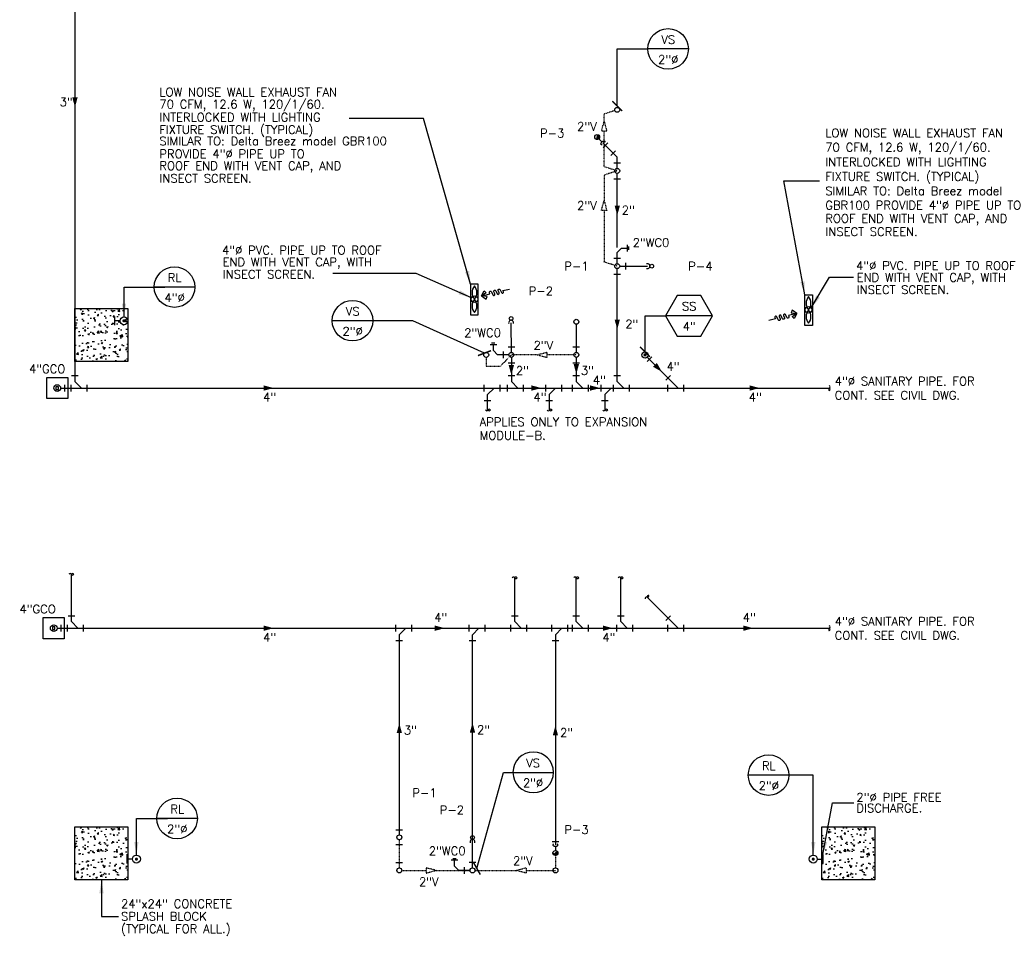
# Model space of a CAD drawing. Header units: inches. Extents: x -3803 to 26533, y -3756 to 2988.
# Tile 5 of 9: x 23312 to 23758, y 2236 to 2651. Entities that reach past the tile are written whole.
import ezdxf
from ezdxf.enums import TextEntityAlignment as Align

# ---------------------------------------------------------------- set-up
doc = ezdxf.new("R2010")
doc.units = ezdxf.units.IN
doc.header["$LTSCALE"] = 0.48
doc.header["$MEASUREMENT"] = 0
doc.linetypes.add('HIDDEN2', pattern=[0.1875, 0.125, -0.0625])
doc.layers.get('0').update_dxf_attribs({"linetype": 'CONTINUOUS'})
for name, color, linetype in [('AIR-FLOW', 8, 'CONTINUOUS'), ('ARNOTE', 4, 'CONTINUOUS'), ('EQUIP', 4, 'CONTINUOUS'), ('LA-MARCA', 7, 'CONTINUOUS'), ('M-PL-FT', 3, 'CONTINUOUS'), ('M-PL-SL', 6, 'CONTINUOUS'), ('M-PL-TXT', 3, 'CONTINUOUS'), ('M-PL-VL', 2, 'HIDDEN2'), ('TEXT', 2, 'CONTINUOUS')]:
    doc.layers.add(name, color=color, linetype=linetype)
doc.styles.add('100', font='SIMPLEX')
doc.styles.add('80', font='simplex.shx', dxfattribs={"height": 7.68})
doc.styles.add('DIM 1-200', font='arial.ttf', dxfattribs={"width": 0.75, "height": 0.3429})
doc.styles.add('PLAIN', font='arial.ttf', dxfattribs={"width": 0.85})
doc.styles.add('SIMPLEX', font='SIMPLEX')
doc.styles.add('Style 1-4 inch', font='arial.ttf', dxfattribs={"height": 3.75})
doc.dimstyles.new('Dim ARCH 1-4 INCH', dxfattribs={"dimscale": 40, "dimtxt": 3.75, "dimasz": 0.09375, "dimexe": 0.09375, "dimexo": 0.03125, "dimgap": 0.023438, "dimtad": 1, "dimdec": 0, "dimzin": 3, "dimdsep": 46, "dimlunit": 4, "dimtxsty": 'Style 1-4 inch', "dimblk": 'ARCHTICK', "dimcen": 0.0625, "dimdle": 0.09375, "dimclrd": 225, "dimclre": 225, "dimclrt": 256, "dimadec": 0, "dimazin": 0, "dimtfac": 1, "dimtdec": 0, "dimtofl": 0, "dimtmove": 1, "dimatfit": 3, "dimfxl": 1, "dimtolj": 1, "dimtzin": 0, "dimlwd": -1, "dimlwe": -1, "dimarcsym": 1})
doc.dimstyles.new('Flecha 5.12', dxfattribs={"dimtxt": 0.6096, "dimasz": 6, "dimexe": 0.16, "dimexo": 0.16, "dimgap": 0.0625, "dimtad": 1, "dimzin": 3, "dimdsep": 46, "dimtxsty": 'DIM 1-200', "dimcen": 3.84, "dimdle": 0.16, "dimclrd": 3, "dimclre": 256, "dimclrt": 256, "dimadec": 0, "dimazin": 0, "dimtfac": 1, "dimtofl": 0, "dimtmove": 0, "dimatfit": 3, "dimfxl": 1, "dimfrac": 2, "dimtolj": 1, "dimtzin": 1, "dimarcsym": 0})
doc.dimstyles.new('Ma24', dxfattribs={"dimscale": 48, "dimtxt": 0.09375, "dimasz": 0.09375, "dimexe": 0.0625, "dimexo": 0.0625, "dimgap": 0.046875, "dimtad": 1, "dimdec": 0, "dimzin": 3, "dimdsep": 46, "dimlunit": 4, "dimtxsty": 'PLAIN', "dimblk": 'ARCHTICK', "dimcen": 0.0625, "dimdle": 0.0625, "dimclrd": 4, "dimclre": 4, "dimclrt": 2, "dimaunit": 1, "dimadec": 0, "dimazin": 0, "dimtfac": 1, "dimtdec": 0, "dimtix": 1, "dimtmove": 2, "dimatfit": 3, "dimldrblk": 'ARCHTICK', "dimfxl": 1, "dimfrac": 2, "dimtolj": 1, "dimtzin": 0, "dimarcsym": 0})

# ---------------------------------------------------------------- blocks, each defined once
blk = doc.blocks.new('*X5')
at = {"color": 0}
for p, q in [((1488.72, 1527.78), (1489.43, 1527.78)), ((1488.75, 1527.81), (1489.44, 1527.81)), ((1488.78, 1527.84), (1489.45, 1527.84)), ((1488.82, 1527.88), (1489.47, 1527.88)), ((1488.85, 1527.91), (1489.48, 1527.91)), ((1488.89, 1527.94), (1489.5, 1527.94)), ((1488.93, 1527.97), (1489.52, 1527.97)), ((1488.97, 1528), (1489.54, 1528)), ((1489.02, 1528.03), (1489.56, 1528.03)), ((1489.06, 1528.06), (1489.58, 1528.06)), ((1489.12, 1528.09), (1489.61, 1528.09)), ((1489.18, 1528.12), (1489.64, 1528.12)), ((1489.25, 1528.16), (1489.67, 1528.16)), ((1489.33, 1528.19), (1489.71, 1528.19)), ((1489.42, 1528.22), (1489.75, 1528.22)), ((1489.55, 1528.25), (1489.79, 1528.25)), ((1488.34, 1526.88), (1489.7, 1526.88)), ((1488.34, 1526.84), (1489.74, 1526.84)), ((1488.34, 1526.81), (1489.78, 1526.81)), ((1488.34, 1526.78), (1489.84, 1526.78)), ((1488.34, 1526.75), (1489.89, 1526.75)), ((1488.34, 1526.72), (1489.94, 1526.72)), ((1488.34, 1526.69), (1489.98, 1526.69)), ((1488.35, 1526.97), (1489.6, 1526.97)), ((1488.35, 1526.94), (1489.63, 1526.94)), ((1488.35, 1526.91), (1489.66, 1526.91)), ((1488.35, 1526.66), (1490.01, 1526.66)), ((1488.35, 1526.62), (1490.04, 1526.62)), ((1488.35, 1526.59), (1490.07, 1526.59)), ((1488.36, 1527.03), (1489.55, 1527.03)), ((1488.36, 1527), (1489.58, 1527)), ((1488.36, 1526.56), (1490.1, 1526.56)), ((1488.36, 1526.53), (1490.12, 1526.53)), ((1488.37, 1527.09), (1489.51, 1527.09)), ((1488.37, 1527.06), (1489.53, 1527.06)), ((1488.37, 1526.5), (1490.14, 1526.5)), ((1488.37, 1526.47), (1490.16, 1526.47)), ((1488.38, 1527.12), (1489.5, 1527.12)), ((1488.38, 1526.44), (1490.18, 1526.44)), ((1488.39, 1527.16), (1489.48, 1527.16)), ((1488.39, 1526.41), (1490.2, 1526.41)), ((1488.4, 1527.19), (1489.47, 1527.19)), ((1488.4, 1526.38), (1490.21, 1526.38)), ((1488.41, 1527.22), (1489.45, 1527.22)), ((1488.41, 1526.34), (1490.23, 1526.34)), ((1488.41, 1526.31), (1490.24, 1526.31)), ((1488.42, 1527.25), (1489.44, 1527.25)), ((1488.43, 1527.28), (1489.43, 1527.28)), ((1488.43, 1526.28), (1490.25, 1526.28)), ((1488.44, 1527.31), (1489.42, 1527.31)), ((1488.44, 1526.25), (1490.26, 1526.25)), ((1488.45, 1527.34), (1489.41, 1527.34)), ((1488.45, 1526.22), (1490.27, 1526.22)), ((1488.46, 1527.38), (1489.41, 1527.38)), ((1488.46, 1526.19), (1490.27, 1526.19)), ((1488.48, 1527.41), (1489.4, 1527.41)), ((1488.48, 1526.16), (1490.28, 1526.16)), ((1488.49, 1527.44), (1489.4, 1527.44)), ((1488.49, 1526.12), (1490.28, 1526.12)), ((1488.51, 1527.47), (1489.4, 1527.47)), ((1488.51, 1526.09), (1490.28, 1526.09)), ((1488.52, 1526.06), (1490.29, 1526.06)), ((1488.53, 1527.5), (1489.39, 1527.5)), ((1488.54, 1527.53), (1489.39, 1527.53)), ((1488.54, 1526.03), (1490.29, 1526.03)), ((1488.56, 1527.56), (1489.4, 1527.56)), ((1488.56, 1526), (1490.29, 1526)), ((1488.58, 1527.59), (1489.4, 1527.59)), ((1488.58, 1525.97), (1490.28, 1525.97)), ((1488.6, 1527.62), (1489.4, 1527.62)), ((1488.6, 1525.94), (1490.28, 1525.94)), ((1488.62, 1527.66), (1489.4, 1527.66)), ((1488.62, 1525.91), (1490.28, 1525.91)), ((1488.64, 1525.88), (1490.27, 1525.88)), ((1488.65, 1527.69), (1489.41, 1527.69)), ((1488.67, 1527.72), (1489.42, 1527.72)), ((1488.67, 1525.84), (1490.27, 1525.84)), ((1488.69, 1525.81), (1490.26, 1525.81)), ((1488.7, 1527.75), (1489.42, 1527.75)), ((1488.72, 1525.78), (1490.25, 1525.78)), ((1488.75, 1525.75), (1490.24, 1525.75)), ((1488.78, 1525.72), (1490.23, 1525.72)), ((1488.81, 1525.69), (1490.22, 1525.69)), ((1488.85, 1525.66), (1490.2, 1525.66)), ((1488.88, 1525.62), (1490.19, 1525.62)), ((1488.92, 1525.59), (1490.17, 1525.59)), ((1488.96, 1525.56), (1490.15, 1525.56)), ((1489.01, 1525.53), (1490.13, 1525.53)), ((1489.06, 1525.5), (1490.1, 1525.5)), ((1489.11, 1525.47), (1490.08, 1525.47)), ((1489.17, 1525.44), (1490.05, 1525.44)), ((1489.24, 1525.41), (1490.02, 1525.41)), ((1489.31, 1525.38), (1489.98, 1525.38)), ((1489.4, 1525.34), (1489.94, 1525.34)), ((1489.52, 1525.31), (1489.9, 1525.31)), ((1489.75, 1525.28), (1489.85, 1525.28))]:
    blk.add_line(p, q, dxfattribs=at)
blk = doc.blocks.new('_ArchTick')
at = {"color": 0, "linetype": 'ByBlock', "const_width": 0.15}
blk.add_lwpolyline([(-0.5, -0.5), (0.5, 0.5)], dxfattribs=at)
blk = doc.blocks.new('VS')
at = {"layer": 'LA-MARCA', "color": 3}
blk.add_line((0.1914, 0), (-0.1914, 0), dxfattribs=at)
at = {"layer": 'LA-MARCA', "color": 2}
blk.add_circle((0, 0), 0.1914, dxfattribs=at)
at = {"layer": 'LA-MARCA', "color": 4, "style": 'SIMPLEX'}
for p in [(0.0017, 0.0814), (0.0017, -0.0768)]:
    blk.add_attdef('REFERENCE', text='', height=0.08, dxfattribs=at).set_placement(p, align=Align.MIDDLE)
blk = doc.blocks.new('SS')
at = {"layer": 'LA-MARCA', "color": 3}
blk.add_line((0.221, 0), (-0.221, 0), dxfattribs=at)
at = {"layer": 'LA-MARCA', "color": 2}
blk.add_lwpolyline([(0.221, 0), (0.1105, 0.1914), (-0.1105, 0.1914), (-0.221, 0), (-0.1105, -0.1914), (0.1105, -0.1914)], close=True, dxfattribs=at)
at = {"layer": 'LA-MARCA', "color": 4, "style": 'SIMPLEX'}
for p in [(0.0017, 0.0814), (0.0017, -0.0768)]:
    blk.add_attdef('REFERENCE', text='', height=0.08, dxfattribs=at).set_placement(p, align=Align.MIDDLE)
blk = doc.blocks.new('*X26')
at = {"color": 0}
for p, q in [((1488.72, 1527.78), (1489.43, 1527.78)), ((1488.75, 1527.81), (1489.44, 1527.81)), ((1488.78, 1527.84), (1489.45, 1527.84)), ((1488.82, 1527.88), (1489.47, 1527.88)), ((1488.85, 1527.91), (1489.48, 1527.91)), ((1488.89, 1527.94), (1489.5, 1527.94)), ((1488.93, 1527.97), (1489.52, 1527.97)), ((1488.97, 1528), (1489.54, 1528)), ((1489.02, 1528.03), (1489.56, 1528.03)), ((1489.06, 1528.06), (1489.58, 1528.06)), ((1489.12, 1528.09), (1489.61, 1528.09)), ((1489.18, 1528.12), (1489.64, 1528.12)), ((1489.25, 1528.16), (1489.67, 1528.16)), ((1489.33, 1528.19), (1489.71, 1528.19)), ((1489.42, 1528.22), (1489.75, 1528.22)), ((1489.55, 1528.25), (1489.79, 1528.25)), ((1488.34, 1526.88), (1489.7, 1526.88)), ((1488.34, 1526.84), (1489.74, 1526.84)), ((1488.34, 1526.81), (1489.78, 1526.81)), ((1488.34, 1526.78), (1489.84, 1526.78)), ((1488.34, 1526.75), (1489.89, 1526.75)), ((1488.34, 1526.72), (1489.94, 1526.72)), ((1488.34, 1526.69), (1489.98, 1526.69)), ((1488.35, 1526.97), (1489.6, 1526.97)), ((1488.35, 1526.94), (1489.63, 1526.94)), ((1488.35, 1526.91), (1489.66, 1526.91)), ((1488.35, 1526.66), (1490.01, 1526.66)), ((1488.35, 1526.62), (1490.04, 1526.62)), ((1488.35, 1526.59), (1490.07, 1526.59)), ((1488.36, 1527.03), (1489.55, 1527.03)), ((1488.36, 1527), (1489.58, 1527)), ((1488.36, 1526.56), (1490.1, 1526.56)), ((1488.36, 1526.53), (1490.12, 1526.53)), ((1488.37, 1527.09), (1489.51, 1527.09)), ((1488.37, 1527.06), (1489.53, 1527.06)), ((1488.37, 1526.5), (1490.14, 1526.5)), ((1488.37, 1526.47), (1490.16, 1526.47)), ((1488.38, 1527.12), (1489.5, 1527.12)), ((1488.38, 1526.44), (1490.18, 1526.44)), ((1488.39, 1527.16), (1489.48, 1527.16)), ((1488.39, 1526.41), (1490.2, 1526.41)), ((1488.4, 1527.19), (1489.47, 1527.19)), ((1488.4, 1526.38), (1490.21, 1526.38)), ((1488.41, 1527.22), (1489.45, 1527.22)), ((1488.41, 1526.34), (1490.23, 1526.34)), ((1488.41, 1526.31), (1490.24, 1526.31)), ((1488.42, 1527.25), (1489.44, 1527.25)), ((1488.43, 1527.28), (1489.43, 1527.28)), ((1488.43, 1526.28), (1490.25, 1526.28)), ((1488.44, 1527.31), (1489.42, 1527.31)), ((1488.44, 1526.25), (1490.26, 1526.25)), ((1488.45, 1527.34), (1489.41, 1527.34)), ((1488.45, 1526.22), (1490.27, 1526.22)), ((1488.46, 1527.38), (1489.41, 1527.38)), ((1488.46, 1526.19), (1490.27, 1526.19)), ((1488.48, 1527.41), (1489.4, 1527.41)), ((1488.48, 1526.16), (1490.28, 1526.16)), ((1488.49, 1527.44), (1489.4, 1527.44)), ((1488.49, 1526.12), (1490.28, 1526.12)), ((1488.51, 1527.47), (1489.4, 1527.47)), ((1488.51, 1526.09), (1490.28, 1526.09)), ((1488.52, 1526.06), (1490.29, 1526.06)), ((1488.53, 1527.5), (1489.39, 1527.5)), ((1488.54, 1527.53), (1489.39, 1527.53)), ((1488.54, 1526.03), (1490.29, 1526.03)), ((1488.56, 1527.56), (1489.4, 1527.56)), ((1488.56, 1526), (1490.29, 1526)), ((1488.58, 1527.59), (1489.4, 1527.59)), ((1488.58, 1525.97), (1490.28, 1525.97)), ((1488.6, 1527.62), (1489.4, 1527.62)), ((1488.6, 1525.94), (1490.28, 1525.94)), ((1488.62, 1527.66), (1489.4, 1527.66)), ((1488.62, 1525.91), (1490.28, 1525.91)), ((1488.64, 1525.88), (1490.27, 1525.88)), ((1488.65, 1527.69), (1489.41, 1527.69)), ((1488.67, 1527.72), (1489.42, 1527.72)), ((1488.67, 1525.84), (1490.27, 1525.84)), ((1488.69, 1525.81), (1490.26, 1525.81)), ((1488.7, 1527.75), (1489.42, 1527.75)), ((1488.72, 1525.78), (1490.25, 1525.78)), ((1488.75, 1525.75), (1490.24, 1525.75)), ((1488.78, 1525.72), (1490.23, 1525.72)), ((1488.81, 1525.69), (1490.22, 1525.69)), ((1488.85, 1525.66), (1490.2, 1525.66)), ((1488.88, 1525.62), (1490.19, 1525.62)), ((1488.92, 1525.59), (1490.17, 1525.59)), ((1488.96, 1525.56), (1490.15, 1525.56)), ((1489.01, 1525.53), (1490.13, 1525.53)), ((1489.06, 1525.5), (1490.1, 1525.5)), ((1489.11, 1525.47), (1490.08, 1525.47)), ((1489.17, 1525.44), (1490.05, 1525.44)), ((1489.24, 1525.41), (1490.02, 1525.41)), ((1489.31, 1525.38), (1489.98, 1525.38)), ((1489.4, 1525.34), (1489.94, 1525.34)), ((1489.52, 1525.31), (1489.9, 1525.31)), ((1489.75, 1525.28), (1489.85, 1525.28))]:
    blk.add_line(p, q, dxfattribs=at)
blk = doc.blocks.new('A$C62CB7B83')
at = {"layer": 'AIR-FLOW', "color": 2}
for points in [[(-17.89, -0.06), (-15.24, 2.95), (-14.2, 1.34), (-17.89, -0.06)], [(-17.89, -0.06), (-15.22, -3.05), (-14.19, -1.44), (-17.89, -0.06)]]:
    blk.add_lwpolyline(points, dxfattribs=at)
blk.add_lwpolyline([(-17.89, -0.06), (-11.84, -0.04), (-11.99, 0.8, -1), (-10.44, 1.08), (-10.04, -1.15, 1), (-8.48, -0.87), (-8.78, 0.81, -1), (-7.23, 1.09), (-6.83, -1.13, 1), (-5.28, -0.86), (-5.58, 0.82, -1), (-4.02, 1.1), (-3.61, -1.18, 1), (-2.2, -0.93), (-2.37, -0.01), (2.37, 0.01)], format="xyb", dxfattribs=at)

msp = doc.modelspace()

# ---------------------------------------------------------------- hatches: boundary and pattern name
at = {"layer": 'M-PL-FT'}
h = msp.add_hatch(dxfattribs=at)
h.set_pattern_fill('AR-CONC', color=9)
h.set_pattern_definition([(50, (7875.533, 20551.327), (7.1726018, -0.6275213), [0.75, -8.25]), (355, (7875.533, 20551.327), (-1.3875133, 7.5219213), [0.6, -6.6]), (100.451444, (7876.131, 20551.2745), (5.7850885, 6.8944), [0.637402, -7.0114211]), (46.1842, (7875.533, 20553.327), (10.6724133, -1.6551928), [1.125, -12.375]), (96.635635, (7876.423, 20553.189), (9.3466195, 9.741186), [0.9561034, -10.5171376]), (351.184164, (7875.533, 20553.327), (9.3466195, 9.741186), [0.9, -9.9]), (21, (7876.533, 20552.827), (5.9690705, -4.0261889), [0.75, -8.25]), (326, (7876.533, 20552.827), (2.4331533, 7.2515005), [0.6, -6.6]), (71.451445, (7877.0306, 20552.491), (8.4022238, 3.2253115), [0.637402, -7.0114211]), (37.5, (7875.5332, 20551.3268), (0.12159855, 3.32893854), [0, -6.52, 0, -6.7, 0, -6.625]), (7.5, (7875.5332, 20551.327), (2.6306954, 3.9441171), [0, -3.82, 0, -6.37, 0, -2.525]), (327.5, (7873.3032, 20551.3268), (5.33822436, -0.22554872), [0, -2.5, 0, -7.8, 0, -10.35]), (317.5, (7872.303, 20551.327), (5.8318617, 1.0010498), [0, -3.25, 0, -5.18, 0, -7.35])])
h.paths.add_polyline_path([(23336.93, 2520.11), (23360.93, 2520.11), (23360.93, 2496.11), (23336.93, 2496.11)])
h = msp.add_hatch(dxfattribs=at)
h.set_pattern_fill('AR-CONC', color=9)
h.set_pattern_definition([(50, (7875.533, 20316.575), (7.1726018, -0.6275213), [0.75, -8.25]), (355, (7875.533, 20316.575), (-1.3875133, 7.5219213), [0.6, -6.6]), (100.451444, (7876.131, 20316.523), (5.7850885, 6.8944), [0.637402, -7.0114211]), (46.1842, (7875.533, 20318.575), (10.6724133, -1.6551928), [1.125, -12.375]), (96.635635, (7876.423, 20318.437), (9.3466195, 9.741186), [0.9561034, -10.5171376]), (351.184164, (7875.533, 20318.575), (9.3466195, 9.741186), [0.9, -9.9]), (21, (7876.533, 20318.075), (5.9690705, -4.0261889), [0.75, -8.25]), (326, (7876.533, 20318.075), (2.4331533, 7.2515005), [0.6, -6.6]), (71.451445, (7877.0306, 20317.74), (8.4022238, 3.2253115), [0.637402, -7.0114211]), (37.5, (7875.5332, 20316.5752), (0.12159855, 3.32893854), [0, -6.52, 0, -6.7, 0, -6.625]), (7.5, (7875.5332, 20316.5752), (2.6306954, 3.9441171), [0, -3.82, 0, -6.37, 0, -2.525]), (327.5, (7873.3032, 20316.5752), (5.33822436, -0.22554872), [0, -2.5, 0, -7.8, 0, -10.35]), (317.5, (7872.303, 20316.5752), (5.8318617, 1.0010498), [0, -3.25, 0, -5.18, 0, -7.35])])
h.paths.add_polyline_path([(23336.93, 2285.36), (23360.93, 2285.36), (23360.93, 2261.36), (23336.93, 2261.36)])
h = msp.add_hatch(dxfattribs=at)
h.set_pattern_fill('AR-CONC', color=9)
h.set_pattern_definition([(50, (8213.658, 20316.575), (7.1726018, -0.6275213), [0.75, -8.25]), (355, (8213.658, 20316.575), (-1.3875133, 7.5219213), [0.6, -6.6]), (100.451444, (8214.256, 20316.523), (5.7850885, 6.8944), [0.637402, -7.0114211]), (46.1842, (8213.658, 20318.575), (10.6724133, -1.6551928), [1.125, -12.375]), (96.635635, (8214.548, 20318.437), (9.3466195, 9.741186), [0.9561034, -10.5171376]), (351.184164, (8213.658, 20318.575), (9.3466195, 9.741186), [0.9, -9.9]), (21, (8214.658, 20318.075), (5.9690705, -4.0261889), [0.75, -8.25]), (326, (8214.658, 20318.075), (2.4331533, 7.2515005), [0.6, -6.6]), (71.451445, (8215.1556, 20317.74), (8.4022238, 3.2253115), [0.637402, -7.0114211]), (37.5, (8213.6582, 20316.5752), (0.12159855, 3.32893854), [0, -6.52, 0, -6.7, 0, -6.625]), (7.5, (8213.6582, 20316.5752), (2.6306954, 3.9441171), [0, -3.82, 0, -6.37, 0, -2.525]), (327.5, (8211.4282, 20316.5752), (5.33822436, -0.22554872), [0, -2.5, 0, -7.8, 0, -10.35]), (317.5, (8210.428, 20316.5752), (5.8318617, 1.0010498), [0, -3.25, 0, -5.18, 0, -7.35])])
h.paths.add_polyline_path([(23675.05, 2285.36), (23699.05, 2285.36), (23699.05, 2261.36), (23675.05, 2261.36)])

# ---------------------------------------------------------------- linework, layer by layer
at = {"layer": 'EQUIP', "color": 4}
for points in [[(23516.1, 2531.18), (23516.1, 2517.32), (23519.43, 2517.32), (23519.43, 2531.18), (23516.1, 2531.18), (23516.1, 2531.18)], [(23670.9, 2526.36), (23670.9, 2512.5), (23667.43, 2512.5), (23667.43, 2526.36), (23670.9, 2526.36), (23670.9, 2526.36)]]:
    msp.add_lwpolyline(points, dxfattribs=at)
for centre, start, end in [((23521.47, 2527.34), 140.291, 219.709), ((23514.18, 2527.34), 320.291, 39.709), ((23521.47, 2521.29), 140.291, 219.709), ((23514.18, 2521.29), 320.291, 39.709), ((23672.75, 2522.52), 140.291, 219.709), ((23665.46, 2522.52), 320.291, 39.709), ((23672.75, 2516.47), 140.291, 219.709), ((23665.46, 2516.47), 320.291, 39.709)]:
    msp.add_arc(centre, 4.74, start, end, dxfattribs=at)
at = {"layer": 'M-PL-FT'}
for p, q in [((23576.08, 2592.96), (23578.2, 2595.08)), ((23576.08, 2592.96), (23578.2, 2595.08)), ((23579.57, 2589.46), (23581.7, 2591.59)), ((23579.57, 2589.46), (23581.7, 2591.59)), ((23580.98, 2586.07), (23583.98, 2586.07)), ((23580.98, 2586.07), (23583.98, 2586.07)), ((23580.98, 2578.8), (23583.98, 2578.8)), ((23587.1, 2545.95), (23587.1, 2548.95)), ((23587.1, 2545.95), (23587.1, 2548.95)), ((23587.77, 2546.73), (23587.77, 2548.23)), ((23580.98, 2542.94), (23583.98, 2542.94)), ((23580.98, 2542.94), (23583.98, 2542.94)), ((23586.22, 2540.81), (23586.22, 2537.81)), ((23580.98, 2535.67), (23583.98, 2535.67)), ((23354.78, 2516.58), (23354.78, 2512.51)), ((23527.89, 2503.73), (23524.89, 2503.73)), ((23527.89, 2503.73), (23524.89, 2503.73)), ((23527.1, 2504.4), (23525.6, 2504.4)), ((23533.03, 2502.84), (23536.03, 2502.84)), ((23562.44, 2502.74), (23565.44, 2502.74)), ((23562.44, 2502.74), (23565.44, 2502.74)), ((23530.9, 2497.61), (23530.9, 2500.61)), ((23530.9, 2497.61), (23530.9, 2500.61)), ((23598.09, 2498.19), (23595.97, 2496.07)), ((23533.03, 2495.48), (23536.03, 2495.48)), ((23562.44, 2495.48), (23565.44, 2495.48)), ((23335.43, 2489.72), (23338.43, 2489.72)), ((23533.03, 2489.72), (23536.03, 2489.72)), ((23562.44, 2489.72), (23565.44, 2489.72)), ((23580.98, 2489.72), (23583.98, 2489.72)), ((23606.53, 2489.75), (23604.41, 2487.62)), ((23332.29, 2482.61), (23332.29, 2485.61)), ((23335.19, 2482.61), (23335.19, 2485.61)), ((23342.46, 2482.61), (23342.46, 2485.61)), ((23522.04, 2485.61), (23522.04, 2482.61)), ((23529.3, 2485.61), (23529.3, 2482.61)), ((23532.8, 2482.61), (23532.8, 2485.61)), ((23540.06, 2482.61), (23540.06, 2485.61)), ((23549.94, 2485.61), (23549.94, 2482.61)), ((23557.2, 2485.61), (23557.2, 2482.61)), ((23562.21, 2482.61), (23562.21, 2485.61)), ((23569.48, 2482.61), (23569.48, 2485.61)), ((23575.11, 2485.61), (23575.11, 2482.61)), ((23580.75, 2482.61), (23580.75, 2485.61)), ((23588.01, 2482.61), (23588.01, 2485.61)), ((23605.4, 2482.61), (23605.4, 2485.61)), ((23612.66, 2482.61), (23612.66, 2485.61)), ((23522.27, 2478.5), (23525.27, 2478.5)), ((23550.17, 2478.5), (23553.17, 2478.5)), ((23575.34, 2478.5), (23578.34, 2478.5)), ((23333.8, 2380.97), (23336.8, 2380.97)), ((23534.54, 2380.97), (23537.54, 2380.97)), ((23562.44, 2380.97), (23565.44, 2380.97)), ((23582.55, 2380.97), (23585.55, 2380.97)), ((23606.53, 2380.99), (23604.41, 2378.87)), ((23330.66, 2373.86), (23330.66, 2376.86)), ((23333.57, 2373.86), (23333.57, 2376.86)), ((23340.83, 2373.86), (23340.83, 2376.86)), ((23482.06, 2376.86), (23482.06, 2373.86)), ((23489.32, 2376.86), (23489.32, 2373.86)), ((23515.2, 2376.86), (23515.2, 2373.86)), ((23522.46, 2376.86), (23522.46, 2373.86)), ((23534.31, 2373.86), (23534.31, 2376.86)), ((23541.57, 2373.86), (23541.57, 2376.86)), ((23552.76, 2376.86), (23552.76, 2373.86)), ((23560.02, 2376.86), (23560.02, 2373.86)), ((23562.21, 2373.86), (23562.21, 2376.86)), ((23569.48, 2373.86), (23569.48, 2376.86)), ((23582.32, 2373.86), (23582.32, 2376.86)), ((23589.58, 2373.86), (23589.58, 2376.86)), ((23605.4, 2373.86), (23605.4, 2376.86)), ((23612.66, 2373.86), (23612.66, 2376.86)), ((23482.29, 2369.74), (23485.29, 2369.74)), ((23515.43, 2369.74), (23518.43, 2369.74)), ((23552.99, 2369.74), (23555.99, 2369.74)), ((23482.29, 2284.05), (23485.29, 2284.05)), ((23482.29, 2284.05), (23485.29, 2284.05)), ((23552.99, 2278.81), (23555.99, 2278.81)), ((23552.99, 2278.81), (23555.99, 2278.81)), ((23482.29, 2277.45), (23485.29, 2277.45)), ((23482.29, 2277.45), (23485.29, 2277.45)), ((23360.39, 2272.81), (23360.39, 2268.74)), ((23510.29, 2270.29), (23507.29, 2270.29)), ((23510.29, 2270.29), (23507.29, 2270.29)), ((23509.5, 2270.96), (23508, 2270.96)), ((23515.43, 2269.4), (23518.43, 2269.4)), ((23675.52, 2272.81), (23675.52, 2268.74)), ((23482.29, 2269.3), (23485.29, 2269.3)), ((23482.29, 2269.3), (23485.29, 2269.3)), ((23513.3, 2264.17), (23513.3, 2267.17)), ((23513.3, 2264.17), (23513.3, 2267.17))]:
    msp.add_line(p, q, dxfattribs=at)
for points in [[(23575.72, 2594.26, -0.092128), (23575.42, 2594.25, -0.160064), (23575.22, 2594.35, -0.160064), (23575.11, 2594.56, -0.106314), (23575.13, 2594.9, -0.070973), (23575.28, 2595.24, -0.057274), (23575.56, 2595.6, -0.057274), (23575.92, 2595.88, -0.070973), (23576.26, 2596.03, -0.106314), (23576.6, 2596.05, -0.160064), (23576.81, 2595.94, -0.160064), (23576.91, 2595.74, -0.092128), (23576.9, 2595.44)], [(23553.65, 2277.64, 0.092128), (23553.43, 2277.44, 0.160064), (23553.36, 2277.22, 0.160064), (23553.43, 2277, 0.106314), (23553.69, 2276.77, 0.070973), (23554.03, 2276.63, 0.057274), (23554.49, 2276.58, 0.057274), (23554.94, 2276.63, 0.070973), (23555.28, 2276.77, 0.106314), (23555.54, 2277, 0.160064), (23555.61, 2277.22, 0.160064), (23555.54, 2277.44, 0.092128), (23555.32, 2277.64)]]:
    msp.add_lwpolyline(points, format="xyb", dxfattribs=at)
at = {"layer": 'M-PL-FT', "color": 9}
for points in [[(23336.93, 2520.11), (23360.93, 2520.11), (23360.93, 2496.11), (23336.93, 2496.11)], [(23336.93, 2285.36), (23360.93, 2285.36), (23360.93, 2261.36), (23336.93, 2261.36)], [(23675.05, 2285.36), (23699.05, 2285.36), (23699.05, 2261.36), (23675.05, 2261.36)]]:
    msp.add_lwpolyline(points, close=True, dxfattribs=at)
at = {"layer": 'M-PL-FT'}
for points in [[(23333.72, 2488.91), (23333.72, 2479.31), (23324.12, 2479.31), (23324.12, 2488.91)], [(23332.09, 2380.16), (23332.09, 2370.56), (23322.49, 2370.56), (23322.49, 2380.16)]]:
    msp.add_lwpolyline(points, close=True, dxfattribs=at)
at = {"layer": 'M-PL-FT', "color": 1}
for points in [[(23328.33, 2484.7), (23328.33, 2483.52), (23329.5, 2483.52), (23329.5, 2484.7)], [(23326.7, 2375.94), (23326.7, 2374.77), (23327.88, 2374.77), (23327.88, 2375.94)]]:
    msp.add_lwpolyline(points, close=True, dxfattribs=at)
at = {"layer": 'M-PL-FT', "linetype": 'Continuous'}
for centre in [(23582.48, 2610.1), (23573.38, 2597.78), (23582.48, 2582.44), (23582.48, 2539.31), (23563.94, 2514.11), (23523.14, 2499.11), (23534.53, 2499.11), (23563.94, 2499.11), (23483.79, 2280.67), (23554.49, 2273.57), (23483.79, 2265.67), (23516.93, 2265.67), (23554.49, 2265.67)]:
    msp.add_circle(centre, 1.12, dxfattribs=at)
at = {"layer": 'M-PL-FT'}
for centre, radius in [((23598.12, 2539.31), 0.844), ((23598.12, 2539.31), 0.844), ((23534.41, 2515.65), 0.844), ((23534.41, 2515.65), 0.844), ((23328.92, 2484.11), 1.5), ((23327.29, 2375.36), 1.5), ((23516.93, 2280.59), 0.844), ((23516.93, 2280.59), 0.844)]:
    msp.add_circle(centre, radius, dxfattribs=at)
at = {"layer": 'M-PL-FT', "color": 6, "linetype": 'Continuous'}
for centre in [(23517.83, 2524.32), (23669.11, 2519.5)]:
    msp.add_circle(centre, 1.5, dxfattribs=at)
at = {"layer": 'M-PL-FT'}
for centre, radius, start, end in [((23572.77, 2597.6), 0.64, 253.4906, 16.5094), ((23573.99, 2597.96), 0.64, 73.4906, 196.5094), ((23596.15, 2539.31), 1.12, 247.8741, 112.1259), ((23534.41, 2513.69), 1.12, 337.8741, 202.1259), ((23516.93, 2278.62), 1.12, 337.8741, 202.1259), ((23555.05, 2273.26), 0.64, 28.4906, 151.5094), ((23553.92, 2273.87), 0.64, 208.4906, 331.5094)]:
    msp.add_arc(centre, radius, start, end, dxfattribs=at)
at = {"layer": 'M-PL-SL'}
for p, q in [((23336.93, 2763.36), (23336.93, 2487.11)), ((23574.18, 2596.98), (23575.56, 2595.6)), ((23576.01, 2595.15), (23582.48, 2588.68)), ((23582.48, 2583.56), (23582.48, 2588.68)), ((23582.48, 2547.74), (23582.48, 2581.31)), ((23584.43, 2547.45), (23582.48, 2545.55)), ((23584.43, 2547.45), (23587.1, 2547.45)), ((23582.48, 2540.43), (23582.48, 2545.55)), ((23582.48, 2487.11), (23582.48, 2538.18)), ((23583.61, 2539.31), (23596.15, 2539.31)), ((23534.53, 2500.23), (23534.41, 2513.69)), ((23563.94, 2512.98), (23563.94, 2500.23)), ((23526.39, 2501.06), (23526.39, 2503.73)), ((23526.39, 2501.06), (23528.29, 2499.11)), ((23533.4, 2499.11), (23528.29, 2499.11)), ((23534.53, 2497.98), (23534.53, 2487.11)), ((23563.94, 2497.98), (23563.94, 2487.11)), ((23596.05, 2498.11), (23610.05, 2484.11)), ((23330.41, 2484.11), (23678.49, 2484.11)), ((23336.93, 2487.11), (23339.85, 2484.11)), ((23523.77, 2481.11), (23526.69, 2484.11)), ((23534.53, 2487.11), (23537.45, 2484.11)), ((23551.67, 2481.11), (23554.59, 2484.11)), ((23563.94, 2487.11), (23566.87, 2484.11)), ((23576.84, 2481.11), (23579.76, 2484.11)), ((23582.48, 2487.11), (23585.4, 2484.11)), ((23523.77, 2473.99), (23523.77, 2481.11)), ((23551.67, 2481.11), (23551.67, 2473.99)), ((23576.84, 2481.11), (23576.84, 2473.99)), ((23335.3, 2378.36), (23335.3, 2399.78)), ((23536.04, 2378.36), (23536.04, 2398.16)), ((23563.94, 2378.36), (23563.94, 2398.16)), ((23584.05, 2378.36), (23584.05, 2398.16)), ((23596.05, 2389.36), (23610.05, 2375.36)), ((23335.3, 2378.36), (23338.22, 2375.36)), ((23536.04, 2378.36), (23538.96, 2375.36)), ((23563.94, 2378.36), (23566.87, 2375.36)), ((23584.05, 2378.36), (23586.97, 2375.36)), ((23328.79, 2375.36), (23678.49, 2375.36)), ((23483.79, 2372.36), (23486.71, 2375.36)), ((23483.79, 2372.36), (23483.79, 2281.79)), ((23516.93, 2372.36), (23519.85, 2375.36)), ((23516.93, 2266.79), (23516.93, 2372.36)), ((23554.49, 2372.36), (23557.41, 2375.36)), ((23554.49, 2372.36), (23554.49, 2277.22)), ((23554.49, 2276.58), (23554.49, 2274.69)), ((23508.79, 2267.62), (23508.79, 2270.29)), ((23508.79, 2267.62), (23510.69, 2265.67)), ((23515.81, 2265.67), (23510.69, 2265.67))]:
    msp.add_line(p, q, dxfattribs=at)
at = {"layer": 'M-PL-SL', "color": 4}
for p, q in [((23357.34, 2514.55), (23354.78, 2514.55)), ((23362.94, 2270.78), (23360.39, 2270.78)), ((23672.97, 2270.77), (23675.52, 2270.77))]:
    msp.add_line(p, q, dxfattribs=at)
for points in [[(23358.78, 2514.55, 0.703, 0.703, 1), (23359.48, 2514.55, 0.703, 0.703, 1)], [(23364.39, 2270.78, 0.703, 0.703, 1), (23365.09, 2270.78, 0.703, 0.703, 1)], [(23671.59, 2270.78, 0.703, 0.703, -1), (23670.89, 2270.78, 0.703, 0.703, -1)]]:
    msp.add_lwpolyline(points, format="xyseb", close=True, dxfattribs=at)
at = {"layer": 'M-PL-SL'}
msp.add_lwpolyline([(23594.7, 2499.11, 0.703, 0.703, 1), (23595.4, 2499.11, 0.703, 0.703, 1)], format="xyseb", close=True, dxfattribs=at)
at = {"layer": 'M-PL-SL', "color": 4}
for centre in [(23359.13, 2514.55), (23364.74, 2270.78), (23671.24, 2270.78)]:
    msp.add_circle(centre, 1.8, dxfattribs=at)
at = {"layer": 'M-PL-SL'}
msp.add_circle((23595.05, 2499.11), 1.41, dxfattribs=at)
for centre, start, end in [((23678.79, 2483.54), 118.4906, 241.5094), ((23678.18, 2484.67), 298.4906, 61.5094), ((23678.18, 2483.54), 298.4906, 61.5094), ((23524.5, 2473.89), 28.4906, 151.5094), ((23552.41, 2473.89), 28.4906, 151.5094), ((23577.58, 2473.89), 28.4906, 151.5094), ((23523.38, 2474.5), 208.4906, 331.5094), ((23524.5, 2474.5), 208.4906, 331.5094), ((23551.28, 2474.5), 208.4906, 331.5094), ((23552.41, 2474.5), 208.4906, 331.5094), ((23576.45, 2474.5), 208.4906, 331.5094), ((23577.58, 2474.5), 208.4906, 331.5094), ((23334.73, 2399.46), 28.4906, 151.5094), ((23335.85, 2399.46), 28.4906, 151.5094), ((23335.85, 2400.07), 208.4906, 331.5094), ((23535.47, 2397.84), 28.4906, 151.5094), ((23536.59, 2397.84), 28.4906, 151.5094), ((23536.59, 2398.45), 208.4906, 331.5094), ((23563.37, 2397.84), 28.4906, 151.5094), ((23564.5, 2397.84), 28.4906, 151.5094), ((23564.5, 2398.45), 208.4906, 331.5094), ((23583.48, 2397.84), 28.4906, 151.5094), ((23584.6, 2397.84), 28.4906, 151.5094), ((23584.6, 2398.45), 208.4906, 331.5094), ((23596.59, 2389.53), 72.2388, 195.2576), ((23596.16, 2389.97), 252.2388, 15.2576), ((23595.77, 2388.75), 72.2388, 195.2576), ((23678.18, 2375.92), 298.4906, 61.5094), ((23678.79, 2374.79), 118.4906, 241.5094), ((23678.18, 2374.79), 298.4906, 61.5094)]:
    msp.add_arc(centre, 0.64, start, end, dxfattribs=at)
for points in [[(23336.93, 2611.21), (23335.72, 2615.71), (23338.13, 2615.71)], [(23582.48, 2562.22), (23581.28, 2566.72), (23583.69, 2566.72)], [(23582.48, 2510.63), (23581.28, 2515.13), (23583.69, 2515.13)], [(23534.53, 2489.97), (23533.32, 2494.47), (23535.73, 2494.47)], [(23563.94, 2490.43), (23562.74, 2494.93), (23565.15, 2494.93)], [(23602.76, 2491.4), (23598.73, 2493.72), (23600.43, 2495.43)], [(23426.87, 2484.11), (23422.37, 2482.9), (23422.37, 2485.31)], [(23548.13, 2484.11), (23543.63, 2482.9), (23543.63, 2485.31)], [(23574.7, 2484.11), (23570.2, 2482.9), (23570.2, 2485.31)], [(23646.91, 2484.11), (23642.41, 2482.9), (23642.41, 2485.31)], [(23426.87, 2375.36), (23422.37, 2374.15), (23422.37, 2376.56)], [(23504.37, 2375.36), (23499.87, 2374.15), (23499.87, 2376.56)], [(23580.47, 2375.36), (23575.97, 2374.15), (23575.97, 2376.56)], [(23644.06, 2375.36), (23639.56, 2374.15), (23639.56, 2376.56)], [(23483.79, 2332.35), (23482.59, 2327.85), (23485, 2327.85)], [(23516.93, 2332.54), (23515.72, 2328.04), (23518.14, 2328.04)], [(23554.49, 2331.27), (23553.28, 2326.77), (23555.69, 2326.77)]]:
    msp.add_solid(points, dxfattribs=at)
at = {"layer": 'M-PL-VL'}
for p, q in [((23581.41, 2609.76), (23576.53, 2608.2)), ((23576.53, 2604.87), (23576.53, 2608.2)), ((23576.53, 2584.33), (23576.53, 2600.37)), ((23582.48, 2582.44), (23576.53, 2584.33)), ((23582.48, 2582.44), (23576.53, 2580.54)), ((23576.53, 2580.54), (23576.53, 2569.04)), ((23576.53, 2564.54), (23576.53, 2541.2)), ((23582.48, 2539.31), (23576.53, 2541.2)), ((23523.14, 2497.98), (23523.14, 2493.98)), ((23534.53, 2499.11), (23529.54, 2493.98)), ((23546.02, 2499.11), (23534.53, 2499.11)), ((23523.14, 2493.98), (23529.54, 2493.98)), ((23483.79, 2279.54), (23483.79, 2266.79)), ((23554.49, 2272.44), (23554.49, 2266.79)), ((23484.92, 2265.67), (23495.94, 2265.67)), ((23500.44, 2265.67), (23515.62, 2265.67)), ((23518.06, 2265.67), (23536.72, 2265.67)), ((23541.22, 2265.67), (23554.49, 2265.67))]:
    msp.add_line(p, q, dxfattribs=at)
for points in [[(23576.53, 2604.87), (23577.74, 2600.37), (23575.33, 2600.37), (23576.53, 2604.87)], [(23576.53, 2569.04), (23577.74, 2564.54), (23575.33, 2564.54), (23576.53, 2569.04)], [(23546.02, 2499.11), (23550.52, 2500.31), (23550.52, 2497.9), (23546.02, 2499.11)], [(23563.94, 2499.11), (23550.52, 2499.11)], [(23500.44, 2265.67), (23495.94, 2266.87), (23495.94, 2264.46), (23500.44, 2265.67)], [(23536.72, 2265.67), (23541.22, 2266.87), (23541.22, 2264.46), (23536.72, 2265.67)]]:
    msp.add_lwpolyline(points, dxfattribs=at)

# ---------------------------------------------------------------- block references
at = {"xscale": 0.6407743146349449, "yscale": 0.6407743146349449, "zscale": 0.6407743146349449}
for p, rotation in [((23532.17, 2528.59, -86.02), 13.86801010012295), ((23652.65, 2515.09, -86.02), 193.8680101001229)]:
    msp.add_blockref('A$C62CB7B83', p, dxfattribs=dict(at, rotation=rotation))
at = {"layer": 'ARNOTE'}
ref = msp.add_blockref('VS', (23605.49, 2637.69), dxfattribs=dict(at, xscale=48, yscale=48, zscale=48))
ref.add_attrib('REFERENCE', 'VS', dxfattribs={"layer": 'LA-MARCA', "color": 4, "height": 3.84, "style": 'SIMPLEX'}).set_placement((23605.57, 2641.91), align=Align.MIDDLE)
ref.add_attrib('REFERENCE', '2"%%C', dxfattribs={"layer": 'LA-MARCA', "color": 4, "height": 3.84, "style": 'SIMPLEX'}).set_placement((23605.57, 2632.92), align=Align.MIDDLE)
ref = msp.add_blockref('VS', (23382, 2529.84), dxfattribs=dict(at, xscale=48, yscale=48, zscale=48))
ref.add_attrib('REFERENCE', 'RL', dxfattribs={"layer": 'LA-MARCA', "color": 4, "height": 3.84, "style": 'SIMPLEX'}).set_placement((23382.08, 2534.06), align=Align.MIDDLE)
ref.add_attrib('REFERENCE', '4"%%C', dxfattribs={"layer": 'LA-MARCA', "color": 4, "height": 3.84, "style": 'SIMPLEX'}).set_placement((23382.08, 2525.06), align=Align.MIDDLE)
ref = msp.add_blockref('VS', (23462.61, 2514.61), dxfattribs=dict(at, xscale=48, yscale=48, zscale=48))
ref.add_attrib('REFERENCE', 'VS', dxfattribs={"layer": 'LA-MARCA', "color": 4, "height": 3.84, "style": 'SIMPLEX'}).set_placement((23462.69, 2518.83), align=Align.MIDDLE)
ref.add_attrib('REFERENCE', '2"%%C', dxfattribs={"layer": 'LA-MARCA', "color": 4, "height": 3.84, "style": 'SIMPLEX'}).set_placement((23462.69, 2509.83), align=Align.MIDDLE)
ref = msp.add_blockref('SS', (23614.96, 2516.86), dxfattribs=dict(at, xscale=48, yscale=48, zscale=48))
ref.add_attrib('REFERENCE', 'SS', dxfattribs={"layer": 'LA-MARCA', "color": 4, "height": 3.84, "style": 'SIMPLEX'}).set_placement((23615.04, 2521.13), align=Align.MIDDLE)
ref.add_attrib('REFERENCE', '4"', dxfattribs={"layer": 'LA-MARCA', "color": 4, "height": 3.84, "style": 'SIMPLEX'}).set_placement((23615.04, 2512.06), align=Align.MIDDLE)
ref = msp.add_blockref('VS', (23544.45, 2310.08), dxfattribs=dict(at, xscale=-48, yscale=48, zscale=48))
ref.add_attrib('REFERENCE', 'VS', dxfattribs={"layer": 'LA-MARCA', "color": 4, "height": 3.84, "style": 'SIMPLEX'}).set_placement((23544.37, 2314.3), align=Align.MIDDLE)
ref.add_attrib('REFERENCE', '2"%%C', dxfattribs={"layer": 'LA-MARCA', "color": 4, "height": 3.84, "style": 'SIMPLEX'}).set_placement((23544.37, 2305.3), align=Align.MIDDLE)
ref = msp.add_blockref('VS', (23651.02, 2308.82), dxfattribs=dict(at, xscale=48, yscale=48, zscale=48))
ref.add_attrib('REFERENCE', 'RL', dxfattribs={"layer": 'LA-MARCA', "color": 4, "height": 3.84, "style": 'SIMPLEX'}).set_placement((23651.1, 2313.04), align=Align.MIDDLE)
ref.add_attrib('REFERENCE', '2"%%C', dxfattribs={"layer": 'LA-MARCA', "color": 4, "height": 3.84, "style": 'SIMPLEX'}).set_placement((23651.1, 2304.04), align=Align.MIDDLE)
ref = msp.add_blockref('VS', (23383.16, 2289.19), dxfattribs=dict(at, xscale=48, yscale=48, zscale=48))
ref.add_attrib('REFERENCE', 'RL', dxfattribs={"layer": 'LA-MARCA', "color": 4, "height": 3.84, "style": 'SIMPLEX'}).set_placement((23383.24, 2293.41), align=Align.MIDDLE)
ref.add_attrib('REFERENCE', '2"%%C', dxfattribs={"layer": 'LA-MARCA', "color": 4, "height": 3.84, "style": 'SIMPLEX'}).set_placement((23383.24, 2284.41), align=Align.MIDDLE)
at = {"layer": 'M-PL-FT', "color": 8, "xscale": 0.7499999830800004, "yscale": 0.7499999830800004, "zscale": 0.7499999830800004}
for name, p, rotation in [('*X5', (25173.19, 2617.37), 134.9999999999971), ('*X26', (24699.57, 1156.19), 89.99999999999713)]:
    msp.add_blockref(name, p, dxfattribs=dict(at, rotation=rotation))

# ---------------------------------------------------------------- texts
at = {"layer": 'M-PL-TXT'}
for s, style, p in [('LOW NOISE WALL EXHAUST FAN', '100', (23375.12, 2616.21)), ('3"', '80', (23329.98, 2611.73)), ('70 CFM, 12.6 W, 120/1/60. ', '100', (23375.12, 2610.71)), ('INTERLOCKED WITH LIGHTING', '100', (23375.12, 2604.84)), ('2"V', '80', (23564.32, 2600.66)), ('FIXTURE SWITCH. (TYPICAL)', '100', (23375.12, 2599.21)), ('P-3', '80', (23547.5, 2597.61)), ('LOW NOISE WALL EXHAUST FAN', '100', (23676.67, 2597.69)), ('SIMILAR TO: Delta Breez model GBR100', '100', (23375.12, 2594.05)), ('70 CFM, 12.6 W, 120/1/60. ', '100', (23676.67, 2591.24)), ('PROVIDE 4"%%C PIPE UP TO', '100', (23375.12, 2588.23)), ('ROOF END WITH VENT CAP, AND', '100', (23375.12, 2582.85)), ('INTERLOCKED WITH LIGHTING', '100', (23676.67, 2584.52)), ('FIXTURE SWITCH. (TYPICAL)', '100', (23676.67, 2577.98)), ('INSECT SCREEN.', '100', (23375.2, 2577.13)), ('SIMILAR TO: Delta Breez model', '100', (23676.67, 2571.45)), ('2"V', '80', (23564.32, 2564.83)), ('GBR100 PROVIDE 4"%%C PIPE UP TO', '100', (23676.67, 2564.99)), ('2"', '80', (23584.54, 2562.74)), ('ROOF END WITH VENT CAP, AND', '100', (23676.67, 2558.98)), ('INSECT SCREEN.', '100', (23676.75, 2552.98)), ('2"WC0', '80', (23589.47, 2548.06)), ('4"%%C PVC. PIPE UP TO ROOF', '80', (23403.49, 2544.61)), ('END WITH VENT CAP, WITH', '80', (23403.76, 2539.25)), ('4"%%C PVC. PIPE UP TO ROOF', '80', (23690.6, 2537.61)), ('INSECT SCREEN.', '80', (23403.87, 2533.69)), ('P-1', '80', (23558.51, 2537.37)), ('P-4', '80', (23614.61, 2537.37)), ('END WITH VENT CAP, WITH', '80', (23690.88, 2532.26)), ('P-2', '80', (23542.38, 2526.13)), ('INSECT SCREEN.', '80', (23690.98, 2526.7)), ('2"', '80', (23586.1, 2511.15)), ('2"WC0', '80', (23513.17, 2507.2)), ('2"V', '80', (23544.58, 2501.55)), ('4"GCO', '80', (23316.11, 2490.86)), ('2"', '80', (23536.58, 2490.11)), ('3"', '80', (23566, 2490.11)), ('4"', '80', (23604.82, 2491.92)), ('4"', '80', (23571.41, 2485.73)), ('4"%%C SANITARY PIPE. FOR', '80', (23680.95, 2485.3)), ('4"', '80', (23422.12, 2478.08)), ('4"', '80', (23544.52, 2478.08)), ('4"', '80', (23642.04, 2478.08)), ('CONT. SEE CIVIL DWG.', '80', (23680.95, 2478.92)), ('APPLIES ONLY TO EXPANSION', '80', (23520.17, 2466.86)), ('MODULE-B. ', '80', (23520.17, 2460.72)), ('4"GCO', '80', (23311.79, 2382.11)), ('4"', '80', (23499.62, 2378.3)), ('4"', '80', (23639.31, 2378.3)), ('4"%%C SANITARY PIPE. FOR', '80', (23680.95, 2376.55)), ('4"', '80', (23422.12, 2369.33)), ('4"', '80', (23575.72, 2369.33)), ('CONT. SEE CIVIL DWG.', '80', (23680.95, 2370.16)), ('3"', '80', (23485.85, 2327.25)), ('2"', '80', (23518.98, 2327.44)), ('2"', '80', (23556.54, 2326.18)), ('P-1', '80', (23489.68, 2298.89)), ('2"%%C PIPE FREE', '80', (23690.78, 2296.84)), ('P-2', '80', (23502.09, 2291.11)), ('DISCHARGE.', '80', (23690.78, 2291.95)), ('P-3', '80', (23558.5, 2282.18)), ('2"WC0', '80', (23497.16, 2272.6)), ('2"V', '80', (23535.29, 2268.11)), ('2"V', '80', (23492.67, 2258.58)), ('24"x24" CONCRETE', '80', (23357.77, 2248.64, -0.65)), ('SPLASH BLOCK', '80', (23357.77, 2242.93, -0.65)), ('(TYPICAL FOR ALL.)', '80', (23357.77, 2237.3, -0.65))]:
    msp.add_text(s, height=3.84, dxfattribs=dict(at, style=style)).set_placement(p)

# ---------------------------------------------------------------- leaders
for points, dimstyle, override in [([(23582.48, 2611.82), (23582.48, 2637.69), (23596.3, 2637.69)], 'Ma24', {"dimtad": 0, "dimclrd": 256, "dimfxl": 3}), ([(23667.43, 2526.36), (23657.95, 2577.98), (23674.04, 2577.98)], 'Dim ARCH 1-4 INCH', {"dimscale": 1, "dimasz": 6, "dimtad": 0, "dimclrd": 256}), ([(23670.32, 2520.38), (23678.63, 2534.36), (23689.4, 2534.36)], 'Dim ARCH 1-4 INCH', {"dimscale": 1, "dimasz": 6, "dimtad": 0, "dimclrd": 256}), ([(23359.13, 2516.34), (23359.13, 2529.84), (23377.6, 2529.84)], 'Dim ARCH 1-4 INCH', {"dimscale": 1, "dimasz": 6, "dimtad": 0, "dimclrd": 256}), ([(23522.36, 2499.92), (23489.88, 2514.61), (23471.8, 2514.61)], 'Ma24', {"dimgap": 0.046875, "dimtad": 0, "dimclrd": 256, "dimfxl": 3}), ([(23595.05, 2500.52), (23595.05, 2516.86), (23604.35, 2516.86)], 'Ma24', {"dimtad": 0, "dimclrd": 256, "dimfxl": 3}), ([(23518.91, 2266.54), (23530.94, 2310.08), (23535.26, 2310.08)], 'Ma24', {"dimgap": 0.046875, "dimtad": 0, "dimclrd": 256, "dimfxl": 3}), ([(23671.24, 2272.57), (23671.24, 2308.82), (23653.34, 2308.82)], 'Dim ARCH 1-4 INCH', {"dimscale": 1, "dimasz": 6, "dimtad": 0, "dimclrd": 256}), ([(23675.52, 2272.81), (23679.98, 2296.26), (23689.66, 2296.26)], 'Dim ARCH 1-4 INCH', {"dimscale": 1, "dimasz": 6, "dimtad": 0, "dimclrd": 256}), ([(23364.74, 2272.57), (23364.74, 2289.19), (23378.76, 2289.19)], 'Dim ARCH 1-4 INCH', {"dimscale": 1, "dimasz": 6, "dimtad": 0, "dimclrd": 256}), ([(23348.93, 2261.36), (23348.93, 2244.8), (23356.68, 2244.8)], 'Dim ARCH 1-4 INCH', {"dimscale": 1, "dimasz": 6, "dimtad": 0, "dimclrd": 256})]:
    msp.add_leader(points, dimstyle=dimstyle, override=override, dxfattribs=at)
at = {"layer": 'TEXT', "linetype": 'ByBlock'}
for points in [[(23516.1, 2531.18), (23494.77, 2606.23), (23461.08, 2606.23)], [(23516.5, 2525.01), (23491.5, 2535.99), (23453.66, 2535.99)]]:
    msp.add_leader(points, dimstyle='Flecha 5.12', dxfattribs=at)

doc.saveas('drawing.dxf')
